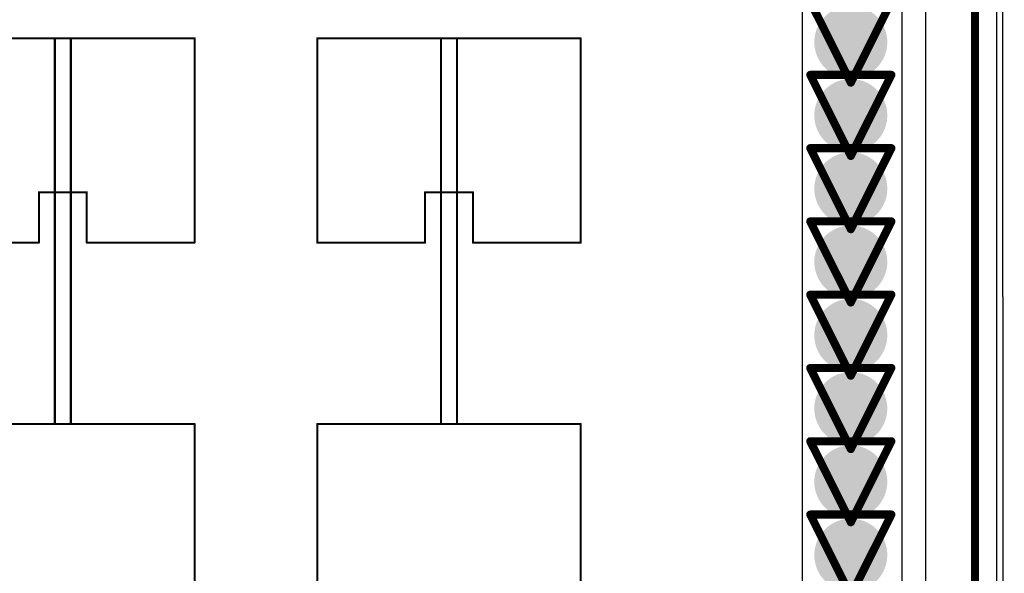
# Model space of a CAD drawing. Header units: inches. Extents: x -2.3 to 12.7, y -2.8 to 6.7.
# Tile 144 of 171: x 0.623 to 0.865, y 1.143 to 1.28. Entities that reach past the tile are written whole.
import ezdxf

# ---------------------------------------------------------------- set-up
doc = ezdxf.new("R2010")
doc.units = ezdxf.units.IN
doc.header["$MEASUREMENT"] = 0
for name, color, linetype in [('Bottom Layer', 5, 'Continuous'), ('Bottom Solder', 6, 'Continuous'), ('Drill Drawing', 1, 'Continuous'), ('L2_GND1', 16, 'Continuous'), ('L3_PWR1', 130, 'Continuous'), ('M1 Board Outline', 6, 'Continuous'), ('Top Layer', 1, 'Continuous'), ('Top Solder', 216, 'Continuous'), ('TX', 56, 'Continuous'), ('Via Holes', 16, 'Continuous')]:
    doc.layers.add(name, color=color, linetype=linetype)

msp = doc.modelspace()

# ---------------------------------------------------------------- hatches: boundary and pattern name
at = {"layer": 'Bottom Layer'}
h = msp.add_hatch(color=5, dxfattribs=at)
edge = h.paths.add_edge_path()
edge.add_arc((0.82761, 1.27418), 0.009, 0, 360)
h = msp.add_hatch(color=5, dxfattribs=at)
edge = h.paths.add_edge_path()
edge.add_arc((0.82761, 1.2561), 0.009, 0, 360)
h = msp.add_hatch(color=5, dxfattribs=at)
edge = h.paths.add_edge_path()
edge.add_arc((0.82761, 1.23802), 0.009, 0, 360)
h = msp.add_hatch(color=5, dxfattribs=at)
edge = h.paths.add_edge_path()
edge.add_arc((0.82761, 1.21994), 0.009, 0, 360)
h = msp.add_hatch(color=5, dxfattribs=at)
edge = h.paths.add_edge_path()
edge.add_arc((0.82761, 1.20186), 0.009, 0, 360)
h = msp.add_hatch(color=5, dxfattribs=at)
edge = h.paths.add_edge_path()
edge.add_arc((0.82761, 1.18378), 0.009, 0, 360)
h = msp.add_hatch(color=5, dxfattribs=at)
edge = h.paths.add_edge_path()
edge.add_arc((0.82761, 1.1657), 0.009, 0, 360)
h = msp.add_hatch(color=5, dxfattribs=at)
edge = h.paths.add_edge_path()
edge.add_arc((0.82761, 1.14762), 0.009, 0, 360)
at = {"layer": 'L2_GND1'}
h = msp.add_hatch(color=16, dxfattribs=at)
edge = h.paths.add_edge_path()
edge.add_arc((0.82761, 1.27418), 0.009, 0, 360)
h = msp.add_hatch(color=16, dxfattribs=at)
edge = h.paths.add_edge_path()
edge.add_arc((0.82761, 1.2561), 0.009, 0, 360)
h = msp.add_hatch(color=16, dxfattribs=at)
edge = h.paths.add_edge_path()
edge.add_arc((0.82761, 1.23802), 0.009, 0, 360)
h = msp.add_hatch(color=16, dxfattribs=at)
edge = h.paths.add_edge_path()
edge.add_arc((0.82761, 1.21994), 0.009, 0, 360)
h = msp.add_hatch(color=16, dxfattribs=at)
edge = h.paths.add_edge_path()
edge.add_arc((0.82761, 1.20186), 0.009, 0, 360)
h = msp.add_hatch(color=16, dxfattribs=at)
edge = h.paths.add_edge_path()
edge.add_arc((0.82761, 1.18378), 0.009, 0, 360)
h = msp.add_hatch(color=16, dxfattribs=at)
edge = h.paths.add_edge_path()
edge.add_arc((0.82761, 1.1657), 0.009, 0, 360)
h = msp.add_hatch(color=16, dxfattribs=at)
edge = h.paths.add_edge_path()
edge.add_arc((0.82761, 1.14762), 0.009, 0, 360)
at = {"layer": 'L3_PWR1'}
h = msp.add_hatch(color=130, dxfattribs=at)
edge = h.paths.add_edge_path()
edge.add_arc((0.82761, 1.27418), 0.009, 0, 360)
h = msp.add_hatch(color=130, dxfattribs=at)
edge = h.paths.add_edge_path()
edge.add_arc((0.82761, 1.2561), 0.009, 0, 360)
h = msp.add_hatch(color=130, dxfattribs=at)
edge = h.paths.add_edge_path()
edge.add_arc((0.82761, 1.23802), 0.009, 0, 360)
h = msp.add_hatch(color=130, dxfattribs=at)
edge = h.paths.add_edge_path()
edge.add_arc((0.82761, 1.21994), 0.009, 0, 360)
h = msp.add_hatch(color=130, dxfattribs=at)
edge = h.paths.add_edge_path()
edge.add_arc((0.82761, 1.20186), 0.009, 0, 360)
h = msp.add_hatch(color=130, dxfattribs=at)
edge = h.paths.add_edge_path()
edge.add_arc((0.82761, 1.18378), 0.009, 0, 360)
h = msp.add_hatch(color=130, dxfattribs=at)
edge = h.paths.add_edge_path()
edge.add_arc((0.82761, 1.1657), 0.009, 0, 360)
h = msp.add_hatch(color=130, dxfattribs=at)
edge = h.paths.add_edge_path()
edge.add_arc((0.82761, 1.14762), 0.009, 0, 360)
at = {"layer": 'Top Layer'}
h = msp.add_hatch(color=1, dxfattribs=at)
edge = h.paths.add_edge_path()
edge.add_arc((0.82761, 1.27418), 0.009, 0, 360)
h = msp.add_hatch(color=1, dxfattribs=at)
edge = h.paths.add_edge_path()
edge.add_arc((0.82761, 1.2561), 0.009, 0, 360)
h = msp.add_hatch(color=1, dxfattribs=at)
edge = h.paths.add_edge_path()
edge.add_arc((0.82761, 1.23802), 0.009, 0, 360)
h = msp.add_hatch(color=1, dxfattribs=at)
edge = h.paths.add_edge_path()
edge.add_arc((0.82761, 1.21994), 0.009, 0, 360)
h = msp.add_hatch(color=1, dxfattribs=at)
edge = h.paths.add_edge_path()
edge.add_arc((0.82761, 1.20186), 0.009, 0, 360)
h = msp.add_hatch(color=1, dxfattribs=at)
edge = h.paths.add_edge_path()
edge.add_arc((0.82761, 1.18378), 0.009, 0, 360)
h = msp.add_hatch(color=1, dxfattribs=at)
edge = h.paths.add_edge_path()
edge.add_arc((0.82761, 1.1657), 0.009, 0, 360)
h = msp.add_hatch(color=1, dxfattribs=at)
edge = h.paths.add_edge_path()
edge.add_arc((0.82761, 1.14762), 0.009, 0, 360)
at = {"layer": 'Via Holes'}
h = msp.add_hatch(color=7, dxfattribs=at)
edge = h.paths.add_edge_path()
edge.add_arc((0.82761, 1.27418), 0.004, 0, 360)
h = msp.add_hatch(color=7, dxfattribs=at)
edge = h.paths.add_edge_path()
edge.add_arc((0.82761, 1.2561), 0.004, 0, 360)
h = msp.add_hatch(color=7, dxfattribs=at)
edge = h.paths.add_edge_path()
edge.add_arc((0.82761, 1.23802), 0.004, 0, 360)
h = msp.add_hatch(color=7, dxfattribs=at)
edge = h.paths.add_edge_path()
edge.add_arc((0.82761, 1.21994), 0.004, 0, 360)
h = msp.add_hatch(color=7, dxfattribs=at)
edge = h.paths.add_edge_path()
edge.add_arc((0.82761, 1.20186), 0.004, 0, 360)
h = msp.add_hatch(color=7, dxfattribs=at)
edge = h.paths.add_edge_path()
edge.add_arc((0.82761, 1.18378), 0.004, 0, 360)
h = msp.add_hatch(color=7, dxfattribs=at)
edge = h.paths.add_edge_path()
edge.add_arc((0.82761, 1.1657), 0.004, 0, 360)
h = msp.add_hatch(color=7, dxfattribs=at)
edge = h.paths.add_edge_path()
edge.add_arc((0.82761, 1.14762), 0.004, 0, 360)

# ---------------------------------------------------------------- linework, layer by layer
at = {"layer": 'Bottom Layer'}
msp.add_line((0.84599, 1.62051), (0.84599, 0.83932), dxfattribs=at)
at = {"layer": 'Bottom Solder'}
for p, q in [((0.84017, 1.62461), (0.84017, 0.83926)), ((0.86546, 0.83922), (0.86477, 1.62461)), ((0.84599, 1.62051), (0.84599, 0.83928))]:
    msp.add_line(p, q, dxfattribs=at)
at = {"layer": 'Drill Drawing'}
for points in [[(0.81761, 1.28418, 0.002, 0.002, 0), (0.82761, 1.26418, 0.002, 0.002, 0)], [(0.82761, 1.26418, 0.002, 0.002, 0), (0.83761, 1.28418, 0.002, 0.002, 0)], [(0.81761, 1.2661, 0.002, 0.002, 0), (0.83761, 1.2661, 0.002, 0.002, 0)], [(0.81761, 1.2661, 0.002, 0.002, 0), (0.82761, 1.2461, 0.002, 0.002, 0)], [(0.82761, 1.2461, 0.002, 0.002, 0), (0.83761, 1.2661, 0.002, 0.002, 0)], [(0.81761, 1.24802, 0.002, 0.002, 0), (0.83761, 1.24802, 0.002, 0.002, 0)], [(0.81761, 1.24802, 0.002, 0.002, 0), (0.82761, 1.22802, 0.002, 0.002, 0)], [(0.82761, 1.22802, 0.002, 0.002, 0), (0.83761, 1.24802, 0.002, 0.002, 0)], [(0.81761, 1.22994, 0.002, 0.002, 0), (0.83761, 1.22994, 0.002, 0.002, 0)], [(0.81761, 1.22994, 0.002, 0.002, 0), (0.82761, 1.20994, 0.002, 0.002, 0)], [(0.82761, 1.20994, 0.002, 0.002, 0), (0.83761, 1.22994, 0.002, 0.002, 0)], [(0.81761, 1.21186, 0.002, 0.002, 0), (0.83761, 1.21186, 0.002, 0.002, 0)], [(0.81761, 1.21186, 0.002, 0.002, 0), (0.82761, 1.19186, 0.002, 0.002, 0)], [(0.82761, 1.19186, 0.002, 0.002, 0), (0.83761, 1.21186, 0.002, 0.002, 0)], [(0.81761, 1.19378, 0.002, 0.002, 0), (0.83761, 1.19378, 0.002, 0.002, 0)], [(0.81761, 1.19378, 0.002, 0.002, 0), (0.82761, 1.17378, 0.002, 0.002, 0)], [(0.82761, 1.17378, 0.002, 0.002, 0), (0.83761, 1.19378, 0.002, 0.002, 0)], [(0.81761, 1.1757, 0.002, 0.002, 0), (0.83761, 1.1757, 0.002, 0.002, 0)], [(0.81761, 1.1757, 0.002, 0.002, 0), (0.82761, 1.1557, 0.002, 0.002, 0)], [(0.82761, 1.1557, 0.002, 0.002, 0), (0.83761, 1.1757, 0.002, 0.002, 0)], [(0.81761, 1.15762, 0.002, 0.002, 0), (0.83761, 1.15762, 0.002, 0.002, 0)], [(0.81761, 1.15762, 0.002, 0.002, 0), (0.82761, 1.13762, 0.002, 0.002, 0)], [(0.82761, 1.13762, 0.002, 0.002, 0), (0.83761, 1.15762, 0.002, 0.002, 0)]]:
    msp.add_lwpolyline(points, format="xyseb", dxfattribs=at)
for points in [[(0.81711, 1.2661, 0.001, 0.001, 1), (0.81811, 1.2661, 0.001, 0.001, 1)], [(0.81711, 1.2661, 0.001, 0.001, 1), (0.81811, 1.2661, 0.001, 0.001, 1)], [(0.82711, 1.26418, 0.001, 0.001, 1), (0.82811, 1.26418, 0.001, 0.001, 1)], [(0.82711, 1.26418, 0.001, 0.001, 1), (0.82811, 1.26418, 0.001, 0.001, 1)], [(0.83711, 1.2661, 0.001, 0.001, 1), (0.83811, 1.2661, 0.001, 0.001, 1)], [(0.83711, 1.2661, 0.001, 0.001, 1), (0.83811, 1.2661, 0.001, 0.001, 1)], [(0.81711, 1.24802, 0.001, 0.001, 1), (0.81811, 1.24802, 0.001, 0.001, 1)], [(0.81711, 1.24802, 0.001, 0.001, 1), (0.81811, 1.24802, 0.001, 0.001, 1)], [(0.83711, 1.24802, 0.001, 0.001, 1), (0.83811, 1.24802, 0.001, 0.001, 1)], [(0.83711, 1.24802, 0.001, 0.001, 1), (0.83811, 1.24802, 0.001, 0.001, 1)], [(0.82711, 1.2461, 0.001, 0.001, 1), (0.82811, 1.2461, 0.001, 0.001, 1)], [(0.82711, 1.2461, 0.001, 0.001, 1), (0.82811, 1.2461, 0.001, 0.001, 1)], [(0.81711, 1.22994, 0.001, 0.001, 1), (0.81811, 1.22994, 0.001, 0.001, 1)], [(0.81711, 1.22994, 0.001, 0.001, 1), (0.81811, 1.22994, 0.001, 0.001, 1)], [(0.83711, 1.22994, 0.001, 0.001, 1), (0.83811, 1.22994, 0.001, 0.001, 1)], [(0.83711, 1.22994, 0.001, 0.001, 1), (0.83811, 1.22994, 0.001, 0.001, 1)], [(0.82711, 1.22802, 0.001, 0.001, 1), (0.82811, 1.22802, 0.001, 0.001, 1)], [(0.82711, 1.22802, 0.001, 0.001, 1), (0.82811, 1.22802, 0.001, 0.001, 1)], [(0.81711, 1.21186, 0.001, 0.001, 1), (0.81811, 1.21186, 0.001, 0.001, 1)], [(0.81711, 1.21186, 0.001, 0.001, 1), (0.81811, 1.21186, 0.001, 0.001, 1)], [(0.83711, 1.21186, 0.001, 0.001, 1), (0.83811, 1.21186, 0.001, 0.001, 1)], [(0.83711, 1.21186, 0.001, 0.001, 1), (0.83811, 1.21186, 0.001, 0.001, 1)], [(0.82711, 1.20994, 0.001, 0.001, 1), (0.82811, 1.20994, 0.001, 0.001, 1)], [(0.82711, 1.20994, 0.001, 0.001, 1), (0.82811, 1.20994, 0.001, 0.001, 1)], [(0.81711, 1.19378, 0.001, 0.001, 1), (0.81811, 1.19378, 0.001, 0.001, 1)], [(0.81711, 1.19378, 0.001, 0.001, 1), (0.81811, 1.19378, 0.001, 0.001, 1)], [(0.83711, 1.19378, 0.001, 0.001, 1), (0.83811, 1.19378, 0.001, 0.001, 1)], [(0.83711, 1.19378, 0.001, 0.001, 1), (0.83811, 1.19378, 0.001, 0.001, 1)], [(0.82711, 1.19186, 0.001, 0.001, 1), (0.82811, 1.19186, 0.001, 0.001, 1)], [(0.82711, 1.19186, 0.001, 0.001, 1), (0.82811, 1.19186, 0.001, 0.001, 1)], [(0.81711, 1.1757, 0.001, 0.001, 1), (0.81811, 1.1757, 0.001, 0.001, 1)], [(0.81711, 1.1757, 0.001, 0.001, 1), (0.81811, 1.1757, 0.001, 0.001, 1)], [(0.83711, 1.1757, 0.001, 0.001, 1), (0.83811, 1.1757, 0.001, 0.001, 1)], [(0.83711, 1.1757, 0.001, 0.001, 1), (0.83811, 1.1757, 0.001, 0.001, 1)], [(0.82711, 1.17378, 0.001, 0.001, 1), (0.82811, 1.17378, 0.001, 0.001, 1)], [(0.82711, 1.17378, 0.001, 0.001, 1), (0.82811, 1.17378, 0.001, 0.001, 1)], [(0.81711, 1.15762, 0.001, 0.001, 1), (0.81811, 1.15762, 0.001, 0.001, 1)], [(0.81711, 1.15762, 0.001, 0.001, 1), (0.81811, 1.15762, 0.001, 0.001, 1)], [(0.83711, 1.15762, 0.001, 0.001, 1), (0.83811, 1.15762, 0.001, 0.001, 1)], [(0.83711, 1.15762, 0.001, 0.001, 1), (0.83811, 1.15762, 0.001, 0.001, 1)], [(0.82711, 1.1557, 0.001, 0.001, 1), (0.82811, 1.1557, 0.001, 0.001, 1)], [(0.82711, 1.1557, 0.001, 0.001, 1), (0.82811, 1.1557, 0.001, 0.001, 1)]]:
    msp.add_lwpolyline(points, format="xyseb", close=True, dxfattribs=at)
at = {"layer": 'L2_GND1'}
msp.add_line((0.84599, 1.62051), (0.84599, 0.01224), dxfattribs=at)
at = {"layer": 'L3_PWR1'}
msp.add_line((0.84599, 1.62051), (0.84599, 0.83612), dxfattribs=at)
at = {"layer": 'M1 Board Outline'}
msp.add_lwpolyline([(0.85822, 1.63275, 0.002, 0.002, 0), (0.85822, 0, 0.002, 0.002, 0)], format="xyseb", dxfattribs=at)
at = {"layer": 'Top Layer'}
for p, q in [((0.84599, 1.62051), (0.84599, 0.83856)), ((0.81572, 1.07741), (0.81572, 1.33418)), ((0.81572, 1.07741), (0.81572, 1.33418)), ((0.66581, 1.27514), (0.60085, 1.27514)), ((0.66581, 1.22471), (0.66581, 1.27514)), ((0.76102, 1.27515), (0.69606, 1.27515)), ((0.69606, 1.27515), (0.69606, 1.22471)), ((0.76102, 1.22471), (0.76102, 1.27515)), ((0.62743, 1.22471), (0.62743, 1.2372)), ((0.62743, 1.2372), (0.63136, 1.2372)), ((0.63136, 1.2372), (0.63136, 1.17996)), ((0.6353, 1.17996), (0.6353, 1.2372)), ((0.6353, 1.2372), (0.63924, 1.2372)), ((0.63924, 1.2372), (0.63924, 1.22471)), ((0.72264, 1.22471), (0.72264, 1.2372)), ((0.72264, 1.2372), (0.72658, 1.2372)), ((0.72658, 1.2372), (0.72658, 1.17996)), ((0.73051, 1.17996), (0.73051, 1.2372)), ((0.73051, 1.2372), (0.73445, 1.2372)), ((0.73445, 1.2372), (0.73445, 1.22471)), ((0.60085, 1.22471), (0.62743, 1.22471)), ((0.63924, 1.22471), (0.66581, 1.22471)), ((0.69606, 1.22471), (0.72264, 1.22471)), ((0.73445, 1.22471), (0.76102, 1.22471)), ((0.63136, 1.17996), (0.60085, 1.17996)), ((0.66581, 1.17996), (0.6353, 1.17996)), ((0.66581, 1.12953), (0.66581, 1.17996)), ((0.72658, 1.17996), (0.69606, 1.17996)), ((0.69606, 1.17996), (0.69606, 1.12953)), ((0.76102, 1.17996), (0.73051, 1.17996)), ((0.76102, 1.12953), (0.76102, 1.17996))]:
    msp.add_line(p, q, dxfattribs=at)
at = {"layer": 'Top Solder'}
msp.add_line((0.86359, 0.83926), (0.86359, 1.65796), dxfattribs=at)
at = {"layer": 'TX'}
for points in [[(0.60085, 1.27514, 0.0005, 0.0005, 0), (0.66581, 1.27514, 0.0005, 0.0005, 0)], [(0.63136, 1.27514, 0.0005, 0.0005, 0), (0.6353, 1.27514, 0.0005, 0.0005, 0)], [(0.63136, 1.17996, 0.0005, 0.0005, 0), (0.63136, 1.27514, 0.0005, 0.0005, 0)], [(0.6353, 1.17996, 0.0005, 0.0005, 0), (0.6353, 1.27514, 0.0005, 0.0005, 0)], [(0.66581, 1.22471, 0.0005, 0.0005, 0), (0.66581, 1.27514, 0.0005, 0.0005, 0)], [(0.69606, 1.27515, 0.0005, 0.0005, 0), (0.76102, 1.27515, 0.0005, 0.0005, 0)], [(0.69606, 1.22471, 0.0005, 0.0005, 0), (0.69606, 1.27515, 0.0005, 0.0005, 0)], [(0.72658, 1.27515, 0.0005, 0.0005, 0), (0.73051, 1.27515, 0.0005, 0.0005, 0)], [(0.72658, 1.17996, 0.0005, 0.0005, 0), (0.72658, 1.27515, 0.0005, 0.0005, 0)], [(0.73051, 1.17996, 0.0005, 0.0005, 0), (0.73051, 1.27515, 0.0005, 0.0005, 0)], [(0.76102, 1.22471, 0.0005, 0.0005, 0), (0.76102, 1.27515, 0.0005, 0.0005, 0)], [(0.62743, 1.22471, 0.0005, 0.0005, 0), (0.62743, 1.23715, 0.0005, 0.0005, 0)], [(0.62743, 1.23715, 0.0005, 0.0005, 0), (0.63924, 1.23715, 0.0005, 0.0005, 0)], [(0.63924, 1.22471, 0.0005, 0.0005, 0), (0.63924, 1.23715, 0.0005, 0.0005, 0)], [(0.72264, 1.22471, 0.0005, 0.0005, 0), (0.72264, 1.23715, 0.0005, 0.0005, 0)], [(0.72264, 1.23715, 0.0005, 0.0005, 0), (0.73445, 1.23715, 0.0005, 0.0005, 0)], [(0.73445, 1.22471, 0.0005, 0.0005, 0), (0.73445, 1.23715, 0.0005, 0.0005, 0)], [(0.60085, 1.22471, 0.0005, 0.0005, 0), (0.62743, 1.22471, 0.0005, 0.0005, 0)], [(0.63924, 1.22471, 0.0005, 0.0005, 0), (0.66581, 1.22471, 0.0005, 0.0005, 0)], [(0.69606, 1.22471, 0.0005, 0.0005, 0), (0.72264, 1.22471, 0.0005, 0.0005, 0)], [(0.73445, 1.22471, 0.0005, 0.0005, 0), (0.76102, 1.22471, 0.0005, 0.0005, 0)], [(0.60085, 1.17996, 0.0005, 0.0005, 0), (0.66581, 1.17996, 0.0005, 0.0005, 0)], [(0.63136, 1.17996, 0.0005, 0.0005, 0), (0.6353, 1.17996, 0.0005, 0.0005, 0)], [(0.66581, 1.12953, 0.0005, 0.0005, 0), (0.66581, 1.17996, 0.0005, 0.0005, 0)], [(0.69606, 1.17996, 0.0005, 0.0005, 0), (0.76102, 1.17996, 0.0005, 0.0005, 0)], [(0.69606, 1.12953, 0.0005, 0.0005, 0), (0.69606, 1.17996, 0.0005, 0.0005, 0)], [(0.72658, 1.17996, 0.0005, 0.0005, 0), (0.73051, 1.17996, 0.0005, 0.0005, 0)], [(0.76102, 1.12953, 0.0005, 0.0005, 0), (0.76102, 1.17996, 0.0005, 0.0005, 0)]]:
    msp.add_lwpolyline(points, format="xyseb", dxfattribs=at)
for points in [[(0.63124, 1.27514, 0.00025, 0.00025, 1), (0.63149, 1.27514, 0.00025, 0.00025, 1)], [(0.63124, 1.27514, 0.00025, 0.00025, 1), (0.63149, 1.27514, 0.00025, 0.00025, 1)], [(0.63518, 1.27514, 0.00025, 0.00025, 1), (0.63543, 1.27514, 0.00025, 0.00025, 1)], [(0.63518, 1.27514, 0.00025, 0.00025, 1), (0.63543, 1.27514, 0.00025, 0.00025, 1)], [(0.66569, 1.27514, 0.00025, 0.00025, 1), (0.66594, 1.27514, 0.00025, 0.00025, 1)], [(0.66569, 1.27514, 0.00025, 0.00025, 1), (0.66594, 1.27514, 0.00025, 0.00025, 1)], [(0.69594, 1.27515, 0.00025, 0.00025, 1), (0.69619, 1.27515, 0.00025, 0.00025, 1)], [(0.69594, 1.27515, 0.00025, 0.00025, 1), (0.69619, 1.27515, 0.00025, 0.00025, 1)], [(0.72645, 1.27515, 0.00025, 0.00025, 1), (0.7267, 1.27515, 0.00025, 0.00025, 1)], [(0.72645, 1.27515, 0.00025, 0.00025, 1), (0.7267, 1.27515, 0.00025, 0.00025, 1)], [(0.73039, 1.27515, 0.00025, 0.00025, 1), (0.73064, 1.27515, 0.00025, 0.00025, 1)], [(0.73039, 1.27515, 0.00025, 0.00025, 1), (0.73064, 1.27515, 0.00025, 0.00025, 1)], [(0.7609, 1.27515, 0.00025, 0.00025, 1), (0.76115, 1.27515, 0.00025, 0.00025, 1)], [(0.7609, 1.27515, 0.00025, 0.00025, 1), (0.76115, 1.27515, 0.00025, 0.00025, 1)], [(0.6273, 1.23715, 0.00025, 0.00025, 1), (0.62755, 1.23715, 0.00025, 0.00025, 1)], [(0.6273, 1.23715, 0.00025, 0.00025, 1), (0.62755, 1.23715, 0.00025, 0.00025, 1)], [(0.63911, 1.23715, 0.00025, 0.00025, 1), (0.63936, 1.23715, 0.00025, 0.00025, 1)], [(0.63911, 1.23715, 0.00025, 0.00025, 1), (0.63936, 1.23715, 0.00025, 0.00025, 1)], [(0.72251, 1.23715, 0.00025, 0.00025, 1), (0.72276, 1.23715, 0.00025, 0.00025, 1)], [(0.72251, 1.23715, 0.00025, 0.00025, 1), (0.72276, 1.23715, 0.00025, 0.00025, 1)], [(0.73432, 1.23715, 0.00025, 0.00025, 1), (0.73457, 1.23715, 0.00025, 0.00025, 1)], [(0.73432, 1.23715, 0.00025, 0.00025, 1), (0.73457, 1.23715, 0.00025, 0.00025, 1)], [(0.6273, 1.22471, 0.00025, 0.00025, 1), (0.62755, 1.22471, 0.00025, 0.00025, 1)], [(0.6273, 1.22471, 0.00025, 0.00025, 1), (0.62755, 1.22471, 0.00025, 0.00025, 1)], [(0.63911, 1.22471, 0.00025, 0.00025, 1), (0.63936, 1.22471, 0.00025, 0.00025, 1)], [(0.63911, 1.22471, 0.00025, 0.00025, 1), (0.63936, 1.22471, 0.00025, 0.00025, 1)], [(0.66569, 1.22471, 0.00025, 0.00025, 1), (0.66594, 1.22471, 0.00025, 0.00025, 1)], [(0.66569, 1.22471, 0.00025, 0.00025, 1), (0.66594, 1.22471, 0.00025, 0.00025, 1)], [(0.69594, 1.22471, 0.00025, 0.00025, 1), (0.69619, 1.22471, 0.00025, 0.00025, 1)], [(0.69594, 1.22471, 0.00025, 0.00025, 1), (0.69619, 1.22471, 0.00025, 0.00025, 1)], [(0.72251, 1.22471, 0.00025, 0.00025, 1), (0.72276, 1.22471, 0.00025, 0.00025, 1)], [(0.72251, 1.22471, 0.00025, 0.00025, 1), (0.72276, 1.22471, 0.00025, 0.00025, 1)], [(0.73432, 1.22471, 0.00025, 0.00025, 1), (0.73457, 1.22471, 0.00025, 0.00025, 1)], [(0.73432, 1.22471, 0.00025, 0.00025, 1), (0.73457, 1.22471, 0.00025, 0.00025, 1)], [(0.7609, 1.22471, 0.00025, 0.00025, 1), (0.76115, 1.22471, 0.00025, 0.00025, 1)], [(0.7609, 1.22471, 0.00025, 0.00025, 1), (0.76115, 1.22471, 0.00025, 0.00025, 1)], [(0.63124, 1.17996, 0.00025, 0.00025, 1), (0.63149, 1.17996, 0.00025, 0.00025, 1)], [(0.63124, 1.17996, 0.00025, 0.00025, 1), (0.63149, 1.17996, 0.00025, 0.00025, 1)], [(0.63518, 1.17996, 0.00025, 0.00025, 1), (0.63543, 1.17996, 0.00025, 0.00025, 1)], [(0.63518, 1.17996, 0.00025, 0.00025, 1), (0.63543, 1.17996, 0.00025, 0.00025, 1)], [(0.66569, 1.17996, 0.00025, 0.00025, 1), (0.66594, 1.17996, 0.00025, 0.00025, 1)], [(0.66569, 1.17996, 0.00025, 0.00025, 1), (0.66594, 1.17996, 0.00025, 0.00025, 1)], [(0.69594, 1.17996, 0.00025, 0.00025, 1), (0.69619, 1.17996, 0.00025, 0.00025, 1)], [(0.69594, 1.17996, 0.00025, 0.00025, 1), (0.69619, 1.17996, 0.00025, 0.00025, 1)], [(0.72645, 1.17996, 0.00025, 0.00025, 1), (0.7267, 1.17996, 0.00025, 0.00025, 1)], [(0.72645, 1.17996, 0.00025, 0.00025, 1), (0.7267, 1.17996, 0.00025, 0.00025, 1)], [(0.73039, 1.17996, 0.00025, 0.00025, 1), (0.73064, 1.17996, 0.00025, 0.00025, 1)], [(0.73039, 1.17996, 0.00025, 0.00025, 1), (0.73064, 1.17996, 0.00025, 0.00025, 1)], [(0.7609, 1.17996, 0.00025, 0.00025, 1), (0.76115, 1.17996, 0.00025, 0.00025, 1)], [(0.7609, 1.17996, 0.00025, 0.00025, 1), (0.76115, 1.17996, 0.00025, 0.00025, 1)]]:
    msp.add_lwpolyline(points, format="xyseb", close=True, dxfattribs=at)

doc.saveas('drawing.dxf')
